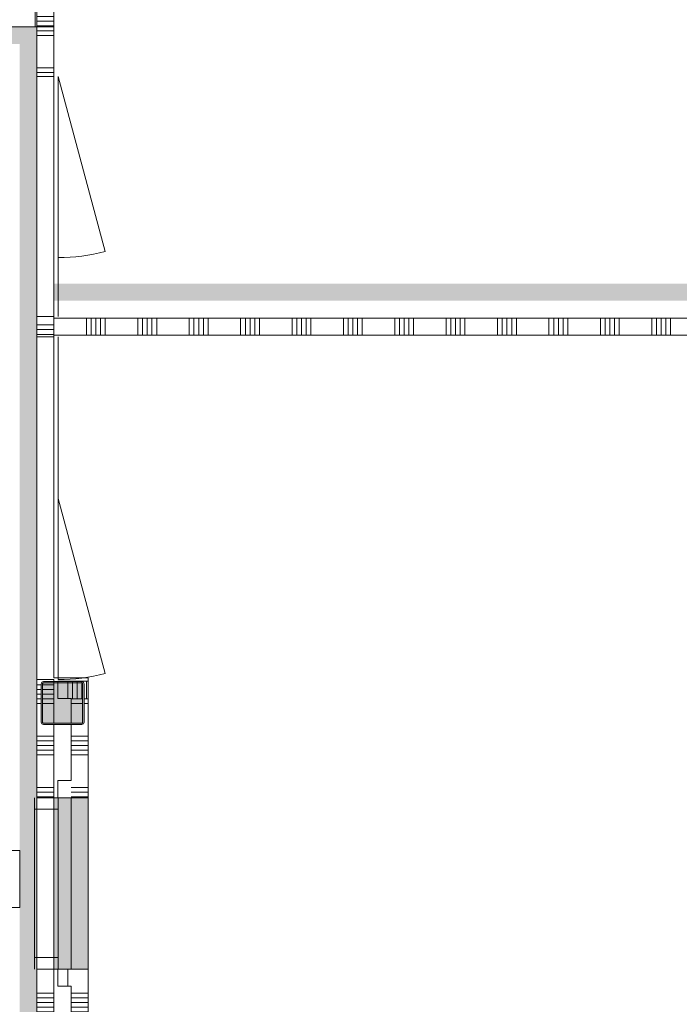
# Model space of a CAD drawing. Header units: millimetres. Extents: x -409 to 257590, y -7854 to 67330.
# Tile 182 of 205: x 89610 to 93461, y 15644 to 21391. Entities that reach past the tile are written whole.
import ezdxf

# ---------------------------------------------------------------- set-up
doc = ezdxf.new("R2010")
doc.units = ezdxf.units.MM
doc.header["$MEASUREMENT"] = 0
for name, color, linetype in [('Info Wandafwerking aanduiding', 7, 'Continuous'), ('Info Wandafwerking aanduiding Doorsnede-arcering', 7, 'Continuous'), ('New_22 NC Binnenwanden', 7, 'Continuous'), ('New_22 NC Binnenwanden Afdek-arcering', 7, 'Continuous'), ('New_22 NC Binnenwanden Deuren', 7, 'Continuous'), ('New_22 NC Binnenwanden Doorsnede-arcering', 7, 'Continuous'), ('New_22 NC Binnenwanden Ramen', 7, 'Continuous'), ('New_Info Wandafwerking aanduiding', 7, 'Continuous'), ('New_Info Wandafwerking aanduiding Doorsnede-arcering', 7, 'Continuous'), ('New_Z Ruimtefuncties Zone omranding', 7, 'Continuous'), ('S-COLS-____-OTLN.RVT S', 7, 'Continuous'), ('S-COLS-____-OTLN.RVT S 2D arcering', 7, 'Continuous')]:
    doc.layers.add(name, color=color, linetype=linetype)

# ---------------------------------------------------------------- blocks, each defined once
blk = doc.blocks.new('*X116')
at = {"layer": 'New_22 NC Binnenwanden Doorsnede-arcering', "color": 254, "linetype": 'Continuous', "lineweight": 0, "true_color": 0xe9ebeb}
for p, q in [((89400, 21450), (89400, 21398.2)), ((89427.5, 21450), (89427.5, 21398.2)), ((89454.9, 21450), (89454.9, 21398.2)), ((89482.3, 21450), (89482.3, 21398.2)), ((89509.8, 21450), (89509.8, 21398.2)), ((89700, 21450), (89700, 21398.2)), ((89400, 21398.2), (89400, 21350)), ((89427.5, 21398.2), (89427.5, 21350)), ((89454.9, 21398.2), (89454.9, 21350)), ((89482.3, 21398.2), (89482.3, 21350)), ((89509.8, 21398.2), (89509.8, 21350)), ((89700, 21398.2), (89700, 21350))]:
    blk.add_line(p, q, dxfattribs=at)
blk = doc.blocks.new('D1 zl1-b 22_3')
at = {"layer": 'New_22 NC Binnenwanden Deuren', "color": 1, "linetype": 'Continuous', "lineweight": 0}
for p, q in [((700, 0), (-321, 273.6)), ((-700, 0), (-357, 0)), ((700, 0), (-357, 0))]:
    blk.add_line(p, q, dxfattribs=at)
at = {"layer": 'New_22 NC Binnenwanden Deuren', "color": 7, "linetype": 'Continuous', "lineweight": 0}
for p, q in [((-700, -125), (-700, -25)), ((-700, -125), (-700, -25)), ((700, -125), (700, -25)), ((700, -125), (700, -25))]:
    blk.add_line(p, q, dxfattribs=at)
at = {"layer": 'New_22 NC Binnenwanden Deuren', "color": 1, "linetype": 'Continuous', "lineweight": 0}
blk.add_arc((700, 0), 1057, 165, 180, dxfattribs=at)
blk = doc.blocks.new('Wall_13_2', base_point=(87660, 21350))
at = {"layer": 'New_22 NC Binnenwanden', "color": 8, "linetype": 'Continuous', "lineweight": 0, "true_color": 0x778488}
for p, q in [((87880.2, 21350), (87880.2, 21450)), ((89280.2, 21350), (89280.2, 21450))]:
    blk.add_line(p, q, dxfattribs=at)
at = {"layer": 'New_22 NC Binnenwanden', "color": 8, "linetype": 'Continuous', "lineweight": 0, "true_color": 0x778488, "flags": 128}
for points in [[(87880.2, 21450), (87760, 21450)], [(89710, 21450), (89280.2, 21450)], [(89710, 21350), (89710, 21450)], [(87760, 21350), (87880.2, 21350)], [(89280.2, 21350), (89710, 21350)]]:
    blk.add_lwpolyline(points, dxfattribs=at)
at = {"layer": 'New_22 NC Binnenwanden', "color": 8, "lineweight": 0, "true_color": 0x778488}
blk.add_blockref('*X116', (0, 0), dxfattribs=at)
at = {"layer": 'New_22 NC Binnenwanden Deuren', "color": 1, "linetype": 'Continuous', "lineweight": 0, "xscale": -0.9999999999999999, "zscale": 1000, "rotation": 359.9999131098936}
blk.add_blockref('D1 zl1-b 22_3', (88580.2, 21475), dxfattribs=at)
blk = doc.blocks.new('*X611')
at = {"layer": 'New_22 NC Binnenwanden Doorsnede-arcering', "color": 254, "linetype": 'Continuous', "lineweight": 0, "true_color": 0xe9ebeb}
for p, q in [((89710, 26100), (89751, 26100)), ((89710, 25909.7), (89735, 25909.7)), ((89710, 25882.3), (89735, 25882.3)), ((89710, 25854.9), (89739.6, 25854.9)), ((89710, 25827.4), (89810, 25827.4)), ((89710, 25800), (89810, 25800)), ((89710, 25609.7), (89810, 25609.7)), ((89710, 25582.3), (89810, 25582.3)), ((89710, 25554.9), (89810, 25554.9)), ((89710, 25527.4), (89810, 25527.4)), ((89710, 25500), (89810, 25500)), ((89710, 25309.7), (89810, 25309.7)), ((89710, 25282.3), (89810, 25282.3)), ((89710, 25254.9), (89810, 25254.9)), ((89710, 25227.4), (89810, 25227.4)), ((89710, 25200), (89810, 25200)), ((89710, 25009.7), (89810, 25009.7)), ((89710, 24982.3), (89810, 24982.3)), ((89710, 24954.9), (89810, 24954.9)), ((89710, 24927.4), (89810, 24927.4)), ((89710, 24900), (89810, 24900)), ((89710, 24709.7), (89810, 24709.7)), ((89710, 24682.3), (89810, 24682.3)), ((89710, 24654.9), (89810, 24654.9)), ((89710, 24627.4), (89810, 24627.4)), ((89710, 24600), (89810, 24600)), ((89710, 24409.7), (89810, 24409.7)), ((89710, 24382.3), (89810, 24382.3)), ((89710, 24354.9), (89810, 24354.9)), ((89710, 24327.4), (89810, 24327.4)), ((89710, 24300), (89810, 24300)), ((89710, 24109.7), (89810, 24109.7)), ((89710, 24082.3), (89810, 24082.3)), ((89710, 24054.9), (89810, 24054.9)), ((89710, 24027.4), (89810, 24027.4)), ((89710, 24000), (89810, 24000)), ((89710, 23809.7), (89810, 23809.7)), ((89710, 23782.3), (89810, 23782.3)), ((89710, 23754.9), (89810, 23754.9)), ((89710, 23727.4), (89810, 23727.4)), ((89710, 23700), (89810, 23700)), ((89710, 23509.7), (89810, 23509.7)), ((89710, 23482.3), (89810, 23482.3)), ((89710, 23454.9), (89810, 23454.9)), ((89710, 23427.4), (89810, 23427.4)), ((89710, 23400), (89810, 23400)), ((89710, 23209.7), (89810, 23209.7)), ((89710, 23182.3), (89810, 23182.3)), ((89710, 23154.9), (89810, 23154.9)), ((89710, 23127.4), (89810, 23127.4)), ((89710, 23100), (89810, 23100)), ((89710, 22909.7), (89810, 22909.7)), ((89710, 22882.3), (89810, 22882.3)), ((89710, 22854.9), (89810, 22854.9)), ((89710, 22827.4), (89810, 22827.4)), ((89710, 22800), (89810, 22800)), ((89710, 22609.7), (89810, 22609.7)), ((89710, 22582.3), (89810, 22582.3)), ((89710, 22554.9), (89810, 22554.9)), ((89710, 22527.4), (89810, 22527.4)), ((89710, 22500), (89810, 22500)), ((89710, 22309.7), (89810, 22309.7)), ((89710, 22282.3), (89810, 22282.3)), ((89710, 22254.9), (89810, 22254.9)), ((89710, 22227.4), (89810, 22227.4)), ((89710, 22200), (89810, 22200)), ((89710, 22009.7), (89810, 22009.7)), ((89710, 21982.3), (89810, 21982.3)), ((89710, 21954.9), (89810, 21954.9)), ((89710, 21927.4), (89810, 21927.4)), ((89710, 21900), (89810, 21900)), ((89710, 21709.7), (89735, 21709.7)), ((89710, 21682.3), (89735, 21682.3)), ((89710, 21654.9), (89735, 21654.9)), ((89710, 21627.4), (89745.1, 21627.4)), ((89710, 21600), (89810, 21600)), ((89710, 21409.7), (89810, 21409.7)), ((89710, 21382.3), (89810, 21382.3)), ((89710, 21354.9), (89810, 21354.9))]:
    blk.add_line(p, q, dxfattribs=at)
blk = doc.blocks.new('*X612')
at = {"layer": 'New_22 NC Binnenwanden Doorsnede-arcering', "color": 254, "linetype": 'Continuous', "lineweight": 0, "true_color": 0xe9ebeb}
for p, q in [((89743, 25909.7), (89810, 25909.7)), ((89743, 25882.3), (89810, 25882.3))]:
    blk.add_line(p, q, dxfattribs=at)
blk = doc.blocks.new('*X613')
at = {"layer": 'New_22 NC Binnenwanden Doorsnede-arcering', "color": 254, "linetype": 'Continuous', "lineweight": 0, "true_color": 0xe9ebeb}
for p, q in [((89743, 21709.7), (89810, 21709.7)), ((89743, 21682.3), (89810, 21682.3)), ((89743, 21654.9), (89810, 21654.9))]:
    blk.add_line(p, q, dxfattribs=at)
blk = doc.blocks.new('Wall_132_2', base_point=(89710, 26125))
at = {"layer": 'New_22 NC Binnenwanden', "color": 8, "linetype": 'Continuous', "lineweight": 0, "true_color": 0x778488, "flags": 128}
for points in [[(89710, 26125), (89710, 21350)], [(89810, 26125), (89710, 26125)], [(89810, 26100), (89810, 26125)], [(89810, 25858), (89810, 26092)], [(89810, 21875), (89810, 25850)], [(89810, 21633), (89810, 21867)], [(89810, 21350), (89810, 21625)], [(89810, 21350), (89710, 21350)]]:
    blk.add_lwpolyline(points, dxfattribs=at)
at = {"layer": 'New_22 NC Binnenwanden', "color": 8, "lineweight": 0, "true_color": 0x778488}
for name in ['*X611', '*X612', '*X613']:
    blk.add_blockref(name, (0, 0), dxfattribs=at)
blk = doc.blocks.new('*X886')
at = {"layer": 'New_22 NC Binnenwanden Doorsnede-arcering', "color": 254, "linetype": 'Continuous', "lineweight": 0, "true_color": 0xe9ebeb}
for p, q in [((89710, 21327.4), (89810, 21327.4)), ((89710, 21300), (89810, 21300)), ((89710, 21109.7), (89810, 21109.7)), ((89710, 21082.3), (89810, 21082.3))]:
    blk.add_line(p, q, dxfattribs=at)
blk = doc.blocks.new('*X887')
at = {"layer": 'New_22 NC Binnenwanden Doorsnede-arcering', "color": 254, "linetype": 'Continuous', "lineweight": 0, "true_color": 0xe9ebeb}
for p, q in [((89710, 17509.7), (89735.3, 17509.7)), ((89710, 17482.3), (89735, 17482.3)), ((89710, 17454.9), (89735, 17454.9)), ((89710, 17427.4), (89735, 17427.4)), ((89710, 17400), (89735, 17400)), ((89710, 17209.7), (89810, 17209.7)), ((89710, 17182.3), (89810, 17182.3)), ((89710, 17154.9), (89810, 17154.9)), ((89710, 17127.4), (89810, 17127.4)), ((89710, 17100), (89810, 17100)), ((89710, 16909.7), (89810, 16909.7)), ((89710, 16882.3), (89810, 16882.3)), ((89710, 16854.9), (89810, 16854.9))]:
    blk.add_line(p, q, dxfattribs=at)
blk = doc.blocks.new('*X888')
at = {"layer": 'New_22 NC Binnenwanden Doorsnede-arcering', "color": 254, "linetype": 'Continuous', "lineweight": 0, "true_color": 0xe9ebeb}
for p, q in [((89710, 19609.7), (89810, 19609.7)), ((89710, 19582.3), (89810, 19582.3)), ((89710, 19554.9), (89810, 19554.9))]:
    blk.add_line(p, q, dxfattribs=at)
blk = doc.blocks.new('*X889')
at = {"layer": 'New_22 NC Binnenwanden Doorsnede-arcering', "color": 254, "linetype": 'Continuous', "lineweight": 0, "true_color": 0xe9ebeb}
for p, q in [((89710, 15709.7), (89810, 15709.7)), ((89710, 15682.3), (89810, 15682.3)), ((89710, 15654.9), (89810, 15654.9)), ((89710, 15627.4), (89810, 15627.4)), ((89710, 15600), (89810, 15600)), ((89710, 15409.7), (89810, 15409.7)), ((89710, 15382.3), (89810, 15382.3)), ((89710, 15354.9), (89810, 15354.9)), ((89710, 15327.4), (89810, 15327.4)), ((89710, 15300), (89810, 15300)), ((89710, 15109.7), (89810, 15109.7)), ((89710, 15082.3), (89810, 15082.3)), ((89710, 15054.9), (89810, 15054.9)), ((89710, 15027.4), (89810, 15027.4)), ((89710, 15000), (89810, 15000)), ((89710, 14809.7), (89810, 14809.7)), ((89710, 14782.3), (89810, 14782.3)), ((89710, 14754.9), (89810, 14754.9)), ((89710, 14727.4), (89810, 14727.4)), ((89710, 14700), (89810, 14700))]:
    blk.add_line(p, q, dxfattribs=at)
blk = doc.blocks.new('*X890')
at = {"layer": 'New_22 NC Binnenwanden Doorsnede-arcering', "color": 254, "linetype": 'Continuous', "lineweight": 0, "true_color": 0xe9ebeb}
for p, q in [((89743, 17482.3), (89810, 17482.3)), ((89743.3, 17509.7), (89810, 17509.7)), ((89743, 17454.9), (89810, 17454.9)), ((89743, 17427.4), (89810, 17427.4)), ((89743, 17400), (89810, 17400))]:
    blk.add_line(p, q, dxfattribs=at)
blk = doc.blocks.new('R1 22_3')
at = {"layer": 'New_22 NC Binnenwanden Ramen', "color": 1, "linetype": 'Continuous', "lineweight": 0}
for p, q in [((-500, 0), (-433, 0)), ((-433, 0), (-433, -139)), ((-433, 0), (433, 0)), ((433, -139), (433, 0)), ((433, 0), (500, 0)), ((-433, -139), (-500, -139)), ((433, -139), (-433, -139)), ((500, -139), (433, -139))]:
    blk.add_line(p, q, dxfattribs=at)
at = {"layer": 'New_22 NC Binnenwanden Ramen', "color": 9, "linetype": 'Continuous', "lineweight": 0}
for p, q in [((-500, -14), (500, -14)), ((-500, -114), (500, -114))]:
    blk.add_line(p, q, dxfattribs=at)
at = {"layer": 'New_22 NC Binnenwanden Ramen', "color": 7, "linetype": 'Continuous', "lineweight": 0}
for p, q in [((-500, -14), (-500, -114)), ((-500, -14), (-500, -114)), ((500, -14), (500, -114)), ((500, -14), (500, -114))]:
    blk.add_line(p, q, dxfattribs=at)
blk = doc.blocks.new('D1 zl1-a 22')
at = {"layer": 'New_22 NC Binnenwanden Deuren', "color": 1, "linetype": 'Continuous', "lineweight": 0}
for p, q in [((57, 0), (-964, 273.6)), ((57, 0), (-1000, 0)), ((1000, 0), (57, 0))]:
    blk.add_line(p, q, dxfattribs=at)
at = {"layer": 'New_22 NC Binnenwanden Deuren', "color": 7, "linetype": 'Continuous', "lineweight": 0}
for p, q in [((-1000, -125), (-1000, -25)), ((-1000, -125), (-1000, -25)), ((1000, -125), (1000, -25)), ((1000, -125), (1000, -25))]:
    blk.add_line(p, q, dxfattribs=at)
at = {"layer": 'New_22 NC Binnenwanden Deuren', "color": 1, "linetype": 'Continuous', "lineweight": 0}
blk.add_arc((57, 0), 1057, 165, 180, dxfattribs=at)
blk = doc.blocks.new('Wall_220_2', base_point=(89810, 21350))
at = {"layer": 'New_22 NC Binnenwanden', "color": 8, "linetype": 'Continuous', "lineweight": 0, "true_color": 0x778488}
for p, q in [((89710, 21060), (89810, 21060)), ((89710, 19660), (89810, 19660)), ((89710, 19540), (89810, 19540)), ((89710, 17540), (89810, 17540)), ((89710, 16850), (89810, 16850)), ((89710, 15850), (89810, 15850))]:
    blk.add_line(p, q, dxfattribs=at)
at = {"layer": 'New_22 NC Binnenwanden', "color": 8, "linetype": 'Continuous', "lineweight": 0, "true_color": 0x778488, "flags": 128}
for points in [[(89710, 21350), (89710, 21060)], [(89810, 21350), (89710, 21350)], [(89810, 21060), (89810, 21350)], [(89710, 19660), (89710, 19540)], [(89810, 19540), (89810, 19660)], [(89710, 17540), (89710, 16850)], [(89810, 17525), (89810, 17540)], [(89810, 17283), (89810, 17517)], [(89810, 16850), (89810, 17275)], [(89710, 15850), (89710, 14600)], [(89810, 14600), (89810, 15850)]]:
    blk.add_lwpolyline(points, dxfattribs=at)
at = {"layer": 'New_22 NC Binnenwanden', "color": 8, "lineweight": 0, "true_color": 0x778488}
for name in ['*X886', '*X888', '*X887', '*X890', '*X889']:
    blk.add_blockref(name, (0, 0), dxfattribs=at)
at = {"layer": 'New_22 NC Binnenwanden Deuren', "color": 1, "linetype": 'Continuous', "lineweight": 0, "xscale": -1, "zscale": 1000, "rotation": 270}
for name, p in [('D1 zl1-b 22_3', (89835, 20360)), ('D1 zl1-a 22', (89835, 18540))]:
    blk.add_blockref(name, p, dxfattribs=at)
at = {"layer": 'New_22 NC Binnenwanden Ramen', "color": 1, "linetype": 'Continuous', "lineweight": 0, "zscale": 1000, "rotation": 90}
blk.add_blockref('R1 22_3', (89696, 16350), dxfattribs=at)
blk = doc.blocks.new('Slab_11_2', base_point=(89810, 15850))
at = {"layer": 'New_22 NC Binnenwanden Afdek-arcering', "linetype": 'Continuous', "lineweight": 0, "true_color": 0xffffff}
blk.add_hatch(color=7, dxfattribs=at).paths.add_polyline_path([(89810, 15850), (90010, 15850), (90010, 16850), (89810, 16850)])
at = {"layer": 'New_22 NC Binnenwanden', "color": 1, "linetype": 'Continuous', "lineweight": 0, "flags": 128}
blk.add_lwpolyline([(89810, 15850), (90010, 15850), (90010, 16850), (89810, 16850)], close=True, dxfattribs=at)
blk = doc.blocks.new('*X1271')
at = {"layer": 'New_22 NC Binnenwanden Doorsnede-arcering', "color": 254, "linetype": 'Continuous', "lineweight": 0, "true_color": 0xe9ebeb}
for p, q in [((89917.7, 17475.3), (89917.7, 17517)), ((89917.7, 17437.7), (89917.7, 17475.3)), ((89945.1, 17475.3), (89945.1, 17517)), ((89945.1, 17465.1), (89945.1, 17475.3)), ((89972.6, 17492.6), (89972.6, 17515.5))]:
    blk.add_line(p, q, dxfattribs=at)
blk = doc.blocks.new('*X1272')
at = {"layer": 'New_22 NC Binnenwanden Doorsnede-arcering', "color": 254, "linetype": 'Continuous', "lineweight": 0, "true_color": 0xe9ebeb}
for p, q in [((89917.7, 17525), (89917.7, 17530)), ((89945.1, 17525), (89945.1, 17530)), ((89972.6, 17523.5), (89972.6, 17530)), ((90000, 17520), (90000, 17530))]:
    blk.add_line(p, q, dxfattribs=at)
blk = doc.blocks.new('*X1273')
at = {"layer": 'New_22 NC Binnenwanden Doorsnede-arcering', "color": 254, "linetype": 'Continuous', "lineweight": 0, "true_color": 0xe9ebeb}
blk.add_line((89890.3, 17525), (89890.3, 17530), dxfattribs=at)
blk = doc.blocks.new('*X1274')
at = {"layer": 'New_22 NC Binnenwanden Doorsnede-arcering', "color": 254, "linetype": 'Continuous', "lineweight": 0, "true_color": 0xe9ebeb}
for p, q in [((89890.3, 17475.3), (89890.3, 17517)), ((89890.3, 17430), (89890.3, 17475.3))]:
    blk.add_line(p, q, dxfattribs=at)
blk = doc.blocks.new('*X1275')
at = {"layer": 'New_22 NC Binnenwanden Doorsnede-arcering', "color": 254, "linetype": 'Continuous', "lineweight": 0, "true_color": 0xe9ebeb}
for p, q in [((89972.6, 17475.3), (89972.6, 17492.6)), ((89972.6, 17430), (89972.6, 17475.3)), ((89917.7, 17430), (89917.7, 17437.7)), ((89945.1, 17430), (89945.1, 17465.1))]:
    blk.add_line(p, q, dxfattribs=at)
blk = doc.blocks.new('*X1276')
at = {"layer": 'New_22 NC Binnenwanden Doorsnede-arcering', "color": 254, "linetype": 'Continuous', "lineweight": 0, "true_color": 0xe9ebeb}
for p, q in [((90000, 17475.3), (90000, 17520)), ((90000, 17430), (90000, 17475.3))]:
    blk.add_line(p, q, dxfattribs=at)
blk = doc.blocks.new('Wall_298_2', base_point=(90010, 17530))
at = {"layer": 'New_22 NC Binnenwanden', "color": 8, "linetype": 'Continuous', "lineweight": 0, "true_color": 0x778488, "flags": 128}
for points in [[(90010, 17530), (89832.4, 17530)], [(89832.4, 17530), (89832.4, 17525)], [(90010, 17530), (90010, 17430)], [(89832.4, 17517), (89832.4, 17430)], [(89832.4, 17430), (89910, 17430)]]:
    blk.add_lwpolyline(points, dxfattribs=at)
at = {"layer": 'New_22 NC Binnenwanden', "color": 8, "lineweight": 0, "true_color": 0x778488}
for name in ['*X1273', '*X1272', '*X1274', '*X1271', '*X1275', '*X1276']:
    blk.add_blockref(name, (0, 0), dxfattribs=at)
blk = doc.blocks.new('*X1290')
at = {"layer": 'New_22 NC Binnenwanden Doorsnede-arcering', "color": 254, "linetype": 'Continuous', "lineweight": 0, "true_color": 0xe9ebeb}
for p, q in [((89910, 17427.4), (89977, 17427.4)), ((89910, 17400), (89977, 17400))]:
    blk.add_line(p, q, dxfattribs=at)
blk = doc.blocks.new('*X1291')
at = {"layer": 'New_22 NC Binnenwanden Doorsnede-arcering', "color": 254, "linetype": 'Continuous', "lineweight": 0, "true_color": 0xe9ebeb}
for p, q in [((89910, 15709.7), (90010, 15709.7)), ((89910, 15682.3), (90010, 15682.3)), ((89910, 15654.9), (90010, 15654.9)), ((89910, 15627.4), (90010, 15627.4)), ((89910, 15600), (90010, 15600)), ((89910, 15409.7), (90010, 15409.7)), ((89910, 15382.3), (90010, 15382.3)), ((89910, 15354.9), (90010, 15354.9)), ((89910, 15327.4), (90010, 15327.4)), ((89910, 15300), (90010, 15300)), ((89910, 15109.7), (90010, 15109.7)), ((89910, 15082.3), (90010, 15082.3)), ((89910, 15054.9), (90010, 15054.9)), ((89910, 15027.4), (90010, 15027.4)), ((89910, 15000), (90010, 15000)), ((89910, 14809.7), (90010, 14809.7)), ((89910, 14782.3), (90010, 14782.3)), ((89910, 14754.9), (90010, 14754.9)), ((89910, 14727.4), (90010, 14727.4)), ((89910, 14700), (90010, 14700))]:
    blk.add_line(p, q, dxfattribs=at)
blk = doc.blocks.new('*X1292')
at = {"layer": 'New_22 NC Binnenwanden Doorsnede-arcering', "color": 254, "linetype": 'Continuous', "lineweight": 0, "true_color": 0xe9ebeb}
for p, q in [((89985, 17427.4), (90010, 17427.4)), ((89985, 17400), (90010, 17400)), ((89910, 17209.7), (90010, 17209.7)), ((89910, 17182.3), (90010, 17182.3)), ((89910, 17154.9), (90010, 17154.9)), ((89910, 17127.4), (90010, 17127.4)), ((89910, 17100), (90010, 17100)), ((89910, 16909.7), (90010, 16909.7)), ((89910, 16882.3), (90010, 16882.3)), ((89910, 16854.9), (90010, 16854.9))]:
    blk.add_line(p, q, dxfattribs=at)
blk = doc.blocks.new('R rechthoekige opening 22')
at = {"layer": 'New_22 NC Binnenwanden Ramen', "color": 9, "linetype": 'Continuous', "lineweight": 0}
for p, q in [((-500, -25), (500, -25)), ((-500, -125), (500, -125))]:
    blk.add_line(p, q, dxfattribs=at)
at = {"layer": 'New_22 NC Binnenwanden Ramen', "color": 7, "linetype": 'Continuous', "lineweight": 0}
for p, q in [((-500, -125), (-500, -25)), ((500, -125), (500, -25))]:
    blk.add_line(p, q, dxfattribs=at)
blk = doc.blocks.new('Wall_300_2', base_point=(90010, 8550))
at = {"layer": 'New_22 NC Binnenwanden', "color": 8, "linetype": 'Continuous', "lineweight": 0, "true_color": 0x778488}
for p, q in [((90010, 16850), (89910, 16850)), ((90010, 15850), (89910, 15850))]:
    blk.add_line(p, q, dxfattribs=at)
at = {"layer": 'New_22 NC Binnenwanden', "color": 8, "linetype": 'Continuous', "lineweight": 0, "true_color": 0x778488, "flags": 128}
for points in [[(89910, 17430), (89910, 17283)], [(90010, 16850), (90010, 17430)], [(89910, 17275), (89910, 16950)], [(90010, 14600), (90010, 15850)], [(89910, 15750), (89910, 13175)]]:
    blk.add_lwpolyline(points, dxfattribs=at)
at = {"layer": 'New_22 NC Binnenwanden', "color": 8, "lineweight": 0, "true_color": 0x778488}
for name in ['*X1290', '*X1292', '*X1291']:
    blk.add_blockref(name, (0, 0), dxfattribs=at)
at = {"layer": 'New_22 NC Binnenwanden Ramen', "color": 1, "linetype": 'Continuous', "lineweight": 0, "zscale": 1000, "rotation": 90}
blk.add_blockref('R rechthoekige opening 22', (89885, 16350), dxfattribs=at)
blk = doc.blocks.new('Wall_303_2', base_point=(90010, 16850))
at = {"layer": 'New_22 NC Binnenwanden', "color": 8, "linetype": 'Continuous', "lineweight": 0, "true_color": 0x778488, "flags": 128}
for points in [[(89910, 16950), (89832.4, 16950)], [(89832.4, 16850), (89832.4, 16950)], [(89832.4, 16850), (89910, 16850)]]:
    blk.add_lwpolyline(points, dxfattribs=at)
blk = doc.blocks.new('*X1312')
at = {"layer": 'New_22 NC Binnenwanden Doorsnede-arcering', "color": 254, "linetype": 'Continuous', "lineweight": 0, "true_color": 0xe9ebeb}
blk.add_line((89890.3, 15750), (89890.3, 15850), dxfattribs=at)
blk = doc.blocks.new('Wall_304_2', base_point=(90010, 15850))
at = {"layer": 'New_22 NC Binnenwanden', "color": 8, "linetype": 'Continuous', "lineweight": 0, "true_color": 0x778488, "flags": 128}
for points in [[(89910, 15850), (89832.4, 15850)], [(89832.4, 15850), (89832.4, 15750)], [(89832.4, 15750), (89910, 15750)]]:
    blk.add_lwpolyline(points, dxfattribs=at)
at = {"layer": 'New_22 NC Binnenwanden', "color": 8, "lineweight": 0, "true_color": 0x778488}
blk.add_blockref('*X1312', (0, 0), dxfattribs=at)
blk = doc.blocks.new('Wall_361_2', base_point=(89710, 4474.7))
at = {"layer": 'Info Wandafwerking aanduiding Doorsnede-arcering', "linetype": 'Continuous', "lineweight": 0}
for points in [[(89610, 21250), (89710, 21250), (89710, 21350)], [(89610, 21350), (89610, 21250), (89710, 21350)], [(89710, 4574.7), (89710, 21250), (89610, 21250), (89610, 4574.7)]]:
    blk.add_hatch(color=1, dxfattribs=at).paths.add_polyline_path(points)
at = {"layer": 'Info Wandafwerking aanduiding', "color": 9, "linetype": 'Continuous', "lineweight": 0, "flags": 128}
blk.add_lwpolyline([(89710, 21350), (89610, 21350)], dxfattribs=at)
blk = doc.blocks.new('Wall_362_2', base_point=(89710, 21350))
at = {"layer": 'Info Wandafwerking aanduiding Doorsnede-arcering', "linetype": 'Continuous', "lineweight": 0}
for points in [[(87760, 21350), (87860, 21250), (87860, 21350)], [(87760, 21250), (87860, 21250), (87760, 21350)], [(89610, 21350), (87860, 21350), (87860, 21250), (89610, 21250)]]:
    blk.add_hatch(color=1, dxfattribs=at).paths.add_polyline_path(points)
at = {"layer": 'Info Wandafwerking aanduiding', "color": 9, "linetype": 'Continuous', "lineweight": 0, "flags": 128}
blk.add_lwpolyline([(87760, 21350), (87760, 21250)], dxfattribs=at)
blk = doc.blocks.new('Slab_31_2', base_point=(89810, 15850))
at = {"layer": 'New_22 NC Binnenwanden Afdek-arcering', "linetype": 'Continuous', "lineweight": 0, "true_color": 0xffffff}
blk.add_hatch(color=7, dxfattribs=at).paths.add_polyline_path([(89810, 15850), (90010, 15850), (90010, 16850), (89810, 16850)])
at = {"layer": 'New_22 NC Binnenwanden', "color": 1, "linetype": 'Continuous', "lineweight": 0, "flags": 128}
blk.add_lwpolyline([(89810, 15850), (90010, 15850), (90010, 16850), (89810, 16850)], close=True, dxfattribs=at)
blk = doc.blocks.new('Column 380[63]_2', base_point=(0.5, 3))
at = {"layer": 'S-COLS-____-OTLN.RVT S 2D arcering', "linetype": 'Continuous', "lineweight": 0, "true_color": 0x778488}
h = blk.add_hatch(color=8, dxfattribs=at)
h.paths.add_polyline_path([(89735.5, 17291), (89736.5, 17286), (89739.3, 17281.8), (89743.5, 17278.9), (89748.5, 17278), (89972.5, 17278), (89977.5, 17278.9), (89981.7, 17281.8), (89984.5, 17286), (89985.5, 17291), (89985.5, 17515), (89984.5, 17519.9), (89981.7, 17524.1), (89977.5, 17527), (89972.5, 17528), (89748.5, 17528), (89743.5, 17527), (89739.3, 17524.1), (89736.5, 17519.9), (89735.5, 17515)])
h.paths.add_polyline_path([(89972.5, 17286), (89748.5, 17286), (89746.6, 17286.3), (89745, 17287.4), (89743.9, 17289), (89743.5, 17291), (89743.5, 17515), (89743.9, 17516.9), (89745, 17518.5), (89746.6, 17519.6), (89748.5, 17520), (89972.5, 17520), (89974.4, 17519.6), (89976.1, 17518.5), (89977.1, 17516.9), (89977.5, 17515), (89977.5, 17291), (89977.1, 17289), (89976.1, 17287.4), (89974.4, 17286.3)], flags=0)
blk.add_hatch(color=8, dxfattribs=at).paths.add_polyline_path([(89972.5, 17520), (89748.5, 17520), (89746.6, 17519.6), (89745, 17518.5), (89743.9, 17516.9), (89743.5, 17515), (89743.5, 17291), (89743.9, 17289), (89745, 17287.4), (89746.6, 17286.3), (89748.5, 17286), (89972.5, 17286), (89974.4, 17286.3), (89976.1, 17287.4), (89977.1, 17289), (89977.5, 17291), (89977.5, 17515), (89977.1, 17516.9), (89976.1, 17518.5), (89974.4, 17519.6)])
at = {"layer": 'S-COLS-____-OTLN.RVT S', "color": 1, "linetype": 'Continuous', "lineweight": 0}
for p, q in [((89736.5, 17519.9), (89735.5, 17515)), ((89735.5, 17515), (89735.5, 17291)), ((89739.3, 17524.1), (89736.5, 17519.9)), ((89743.5, 17527), (89739.3, 17524.1)), ((89748.5, 17528), (89743.5, 17527)), ((89743.5, 17515), (89743.9, 17516.9)), ((89743.5, 17291), (89743.5, 17515)), ((89743.9, 17516.9), (89745, 17518.5)), ((89745, 17518.5), (89746.6, 17519.6)), ((89746.6, 17519.6), (89748.5, 17520)), ((89972.5, 17528), (89748.5, 17528)), ((89748.5, 17520), (89972.5, 17520)), ((89977.5, 17527), (89972.5, 17528)), ((89972.5, 17520), (89974.4, 17519.6)), ((89974.4, 17519.6), (89976.1, 17518.5)), ((89976.1, 17518.5), (89977.1, 17516.9)), ((89977.1, 17516.9), (89977.5, 17515)), ((89981.7, 17524.1), (89977.5, 17527)), ((89977.5, 17515), (89977.5, 17291)), ((89984.5, 17519.9), (89981.7, 17524.1)), ((89985.5, 17515), (89984.5, 17519.9)), ((89985.5, 17291), (89985.5, 17515)), ((89735.5, 17291), (89736.5, 17286)), ((89736.5, 17286), (89739.3, 17281.8)), ((89739.3, 17281.8), (89743.5, 17278.9)), ((89743.9, 17289), (89743.5, 17291)), ((89743.5, 17278.9), (89748.5, 17278)), ((89745, 17287.4), (89743.9, 17289)), ((89746.6, 17286.3), (89745, 17287.4)), ((89748.5, 17286), (89746.6, 17286.3)), ((89972.5, 17286), (89748.5, 17286)), ((89748.5, 17278), (89972.5, 17278)), ((89974.4, 17286.3), (89972.5, 17286)), ((89972.5, 17278), (89977.5, 17278.9)), ((89976.1, 17287.4), (89974.4, 17286.3)), ((89977.1, 17289), (89976.1, 17287.4)), ((89977.5, 17291), (89977.1, 17289)), ((89977.5, 17278.9), (89981.7, 17281.8)), ((89981.7, 17281.8), (89984.5, 17286)), ((89984.5, 17286), (89985.5, 17291))]:
    blk.add_line(p, q, dxfattribs=at)
blk = doc.blocks.new('*X2066')
at = {"layer": 'New_22 NC Binnenwanden Doorsnede-arcering', "color": 254, "linetype": 'Continuous', "lineweight": 0, "true_color": 0xe9ebeb}
for p, q in [((90000, 19650), (90000, 19615.1)), ((90000, 19615.1), (90000, 19550)), ((90027.4, 19650), (90027.4, 19615.1)), ((90027.4, 19615.1), (90027.4, 19550)), ((90054.9, 19650), (90054.9, 19615.1)), ((90054.9, 19615.1), (90054.9, 19550)), ((90082.3, 19650), (90082.3, 19615.1)), ((90082.3, 19615.1), (90082.3, 19550)), ((90109.7, 19650), (90109.7, 19615.1)), ((90109.7, 19615.1), (90109.7, 19550)), ((90300, 19650), (90300, 19615.1)), ((90300, 19615.1), (90300, 19550)), ((90327.4, 19650), (90327.4, 19615.1)), ((90327.4, 19615.1), (90327.4, 19550)), ((90354.9, 19650), (90354.9, 19615.1)), ((90354.9, 19615.1), (90354.9, 19550)), ((90382.3, 19650), (90382.3, 19615.1)), ((90382.3, 19615.1), (90382.3, 19550)), ((90409.7, 19650), (90409.7, 19615.1)), ((90409.7, 19615.1), (90409.7, 19550)), ((90600, 19650), (90600, 19615.1)), ((90600, 19615.1), (90600, 19550)), ((90627.4, 19650), (90627.4, 19615.1)), ((90627.4, 19615.1), (90627.4, 19550)), ((90654.9, 19650), (90654.9, 19615.1)), ((90654.9, 19615.1), (90654.9, 19550)), ((90682.3, 19650), (90682.3, 19615.1)), ((90682.3, 19615.1), (90682.3, 19550)), ((90709.7, 19650), (90709.7, 19615.1)), ((90709.7, 19615.1), (90709.7, 19550)), ((90900, 19650), (90900, 19615.1)), ((90900, 19615.1), (90900, 19550)), ((90927.4, 19650), (90927.4, 19615.1)), ((90927.4, 19615.1), (90927.4, 19550)), ((90954.9, 19650), (90954.9, 19615.1)), ((90954.9, 19615.1), (90954.9, 19550)), ((90982.3, 19650), (90982.3, 19615.1)), ((90982.3, 19615.1), (90982.3, 19550)), ((91009.7, 19650), (91009.7, 19615.1)), ((91009.7, 19615.1), (91009.7, 19550)), ((91200, 19650), (91200, 19615.1)), ((91200, 19615.1), (91200, 19550)), ((91227.4, 19650), (91227.4, 19615.1)), ((91227.4, 19615.1), (91227.4, 19550)), ((91254.9, 19650), (91254.9, 19615.1)), ((91254.9, 19615.1), (91254.9, 19550)), ((91282.3, 19650), (91282.3, 19615.1)), ((91282.3, 19615.1), (91282.3, 19550)), ((91309.7, 19650), (91309.7, 19615.1)), ((91309.7, 19615.1), (91309.7, 19550)), ((91500, 19650), (91500, 19615.1)), ((91500, 19615.1), (91500, 19550)), ((91527.4, 19650), (91527.4, 19615.1)), ((91527.4, 19615.1), (91527.4, 19550)), ((91554.9, 19650), (91554.9, 19615.1)), ((91554.9, 19615.1), (91554.9, 19550)), ((91582.3, 19650), (91582.3, 19615.1)), ((91582.3, 19615.1), (91582.3, 19550)), ((91609.7, 19650), (91609.7, 19615.1)), ((91609.7, 19615.1), (91609.7, 19550)), ((91800, 19650), (91800, 19615.1)), ((91800, 19615.1), (91800, 19550)), ((91827.4, 19650), (91827.4, 19615.1)), ((91827.4, 19615.1), (91827.4, 19550)), ((91854.9, 19650), (91854.9, 19615.1)), ((91854.9, 19615.1), (91854.9, 19550)), ((91882.3, 19650), (91882.3, 19615.1)), ((91882.3, 19615.1), (91882.3, 19550)), ((91909.7, 19650), (91909.7, 19615.1)), ((91909.7, 19615.1), (91909.7, 19550)), ((92100, 19650), (92100, 19615.1)), ((92100, 19615.1), (92100, 19550)), ((92127.4, 19650), (92127.4, 19615.1)), ((92127.4, 19615.1), (92127.4, 19550)), ((92154.9, 19650), (92154.9, 19615.1)), ((92154.9, 19615.1), (92154.9, 19550)), ((92182.3, 19650), (92182.3, 19615.1)), ((92182.3, 19615.1), (92182.3, 19550)), ((92209.7, 19650), (92209.7, 19615.1)), ((92209.7, 19615.1), (92209.7, 19550)), ((92400, 19650), (92400, 19615.1)), ((92400, 19615.1), (92400, 19550)), ((92427.4, 19650), (92427.4, 19615.1)), ((92427.4, 19615.1), (92427.4, 19550)), ((92454.9, 19650), (92454.9, 19615.1)), ((92454.9, 19615.1), (92454.9, 19550)), ((92482.3, 19650), (92482.3, 19615.1)), ((92482.3, 19615.1), (92482.3, 19550)), ((92509.7, 19650), (92509.7, 19615.1)), ((92509.7, 19615.1), (92509.7, 19550)), ((92700, 19650), (92700, 19615.1)), ((92700, 19615.1), (92700, 19550)), ((92727.4, 19650), (92727.4, 19615.1)), ((92727.4, 19615.1), (92727.4, 19550)), ((92754.9, 19650), (92754.9, 19615.1)), ((92754.9, 19615.1), (92754.9, 19550)), ((92782.3, 19650), (92782.3, 19615.1)), ((92782.3, 19615.1), (92782.3, 19550)), ((92809.7, 19650), (92809.7, 19615.1)), ((92809.7, 19615.1), (92809.7, 19550)), ((93000, 19650), (93000, 19615.1)), ((93000, 19615.1), (93000, 19550)), ((93027.4, 19650), (93027.4, 19615.1)), ((93027.4, 19615.1), (93027.4, 19550)), ((93054.9, 19650), (93054.9, 19615.1)), ((93054.9, 19615.1), (93054.9, 19550)), ((93082.3, 19650), (93082.3, 19615.1)), ((93082.3, 19615.1), (93082.3, 19550)), ((93109.7, 19650), (93109.7, 19615.1)), ((93109.7, 19615.1), (93109.7, 19550)), ((93300, 19650), (93300, 19615.1)), ((93300, 19615.1), (93300, 19550)), ((93327.4, 19650), (93327.4, 19615.1)), ((93327.4, 19615.1), (93327.4, 19550)), ((93354.9, 19650), (93354.9, 19615.1)), ((93354.9, 19615.1), (93354.9, 19550)), ((93382.3, 19650), (93382.3, 19615.1)), ((93382.3, 19615.1), (93382.3, 19550)), ((93409.7, 19650), (93409.7, 19615.1)), ((93409.7, 19615.1), (93409.7, 19550)), ((93600, 19650), (93600, 19615.1)), ((93600, 19615.1), (93600, 19550)), ((93627.4, 19650), (93627.4, 19615.1)), ((93627.4, 19615.1), (93627.4, 19550)), ((93654.9, 19650), (93654.9, 19615.1)), ((93654.9, 19615.1), (93654.9, 19550)), ((93682.3, 19650), (93682.3, 19615.1)), ((93682.3, 19615.1), (93682.3, 19550)), ((93709.7, 19650), (93709.7, 19615.1)), ((93709.7, 19615.1), (93709.7, 19550)), ((93900, 19650), (93900, 19615.1)), ((93900, 19615.1), (93900, 19550)), ((93927.4, 19650), (93927.4, 19615.1)), ((93927.4, 19615.1), (93927.4, 19550)), ((93954.9, 19650), (93954.9, 19615.1)), ((93954.9, 19615.1), (93954.9, 19550)), ((93982.3, 19650), (93982.3, 19615.1)), ((93982.3, 19615.1), (93982.3, 19550)), ((94009.7, 19650), (94009.7, 19615.1)), ((94009.7, 19615.1), (94009.7, 19550)), ((94200, 19650), (94200, 19615.1)), ((94200, 19615.1), (94200, 19550)), ((94227.4, 19650), (94227.4, 19615.1)), ((94227.4, 19615.1), (94227.4, 19550)), ((94254.9, 19650), (94254.9, 19615.1)), ((94254.9, 19615.1), (94254.9, 19550)), ((94282.3, 19650), (94282.3, 19615.1)), ((94282.3, 19615.1), (94282.3, 19550)), ((94309.7, 19650), (94309.7, 19615.1)), ((94309.7, 19615.1), (94309.7, 19550)), ((94500, 19650), (94500, 19615.1)), ((94500, 19615.1), (94500, 19550)), ((94527.4, 19650), (94527.4, 19615.1)), ((94527.4, 19615.1), (94527.4, 19550)), ((94554.9, 19650), (94554.9, 19615.1)), ((94554.9, 19615.1), (94554.9, 19550)), ((94582.3, 19650), (94582.3, 19615.1)), ((94582.3, 19615.1), (94582.3, 19550)), ((94609.7, 19650), (94609.7, 19615.1)), ((94609.7, 19615.1), (94609.7, 19550)), ((94800, 19650), (94800, 19615.1)), ((94800, 19615.1), (94800, 19550)), ((94827.4, 19650), (94827.4, 19615.1)), ((94827.4, 19615.1), (94827.4, 19550)), ((94854.9, 19650), (94854.9, 19615.1)), ((94854.9, 19615.1), (94854.9, 19550)), ((94882.3, 19650), (94882.3, 19615.1)), ((94882.3, 19615.1), (94882.3, 19550)), ((94909.7, 19650), (94909.7, 19615.1)), ((94909.7, 19615.1), (94909.7, 19550)), ((95100, 19650), (95100, 19615.1)), ((95100, 19615.1), (95100, 19550)), ((95127.4, 19650), (95127.4, 19615.1)), ((95127.4, 19615.1), (95127.4, 19550)), ((95154.9, 19650), (95154.9, 19615.1)), ((95154.9, 19615.1), (95154.9, 19550)), ((95182.3, 19650), (95182.3, 19615.1)), ((95182.3, 19615.1), (95182.3, 19550)), ((95209.7, 19650), (95209.7, 19615.1)), ((95209.7, 19615.1), (95209.7, 19550)), ((95400, 19650), (95400, 19615.1)), ((95400, 19615.1), (95400, 19550)), ((95427.4, 19650), (95427.4, 19615.1)), ((95427.4, 19615.1), (95427.4, 19550)), ((95454.9, 19650), (95454.9, 19615.1)), ((95454.9, 19615.1), (95454.9, 19550)), ((95482.3, 19650), (95482.3, 19615.1)), ((95482.3, 19615.1), (95482.3, 19550)), ((95509.7, 19650), (95509.7, 19615.1)), ((95509.7, 19615.1), (95509.7, 19550)), ((95700, 19650), (95700, 19615.1)), ((95700, 19615.1), (95700, 19550)), ((95727.4, 19650), (95727.4, 19615.1)), ((95727.4, 19615.1), (95727.4, 19550)), ((95754.9, 19650), (95754.9, 19615.1)), ((95754.9, 19615.1), (95754.9, 19550)), ((95782.3, 19650), (95782.3, 19615.1)), ((95782.3, 19615.1), (95782.3, 19550)), ((95809.7, 19650), (95809.7, 19615.1)), ((95809.7, 19615.1), (95809.7, 19550)), ((96000, 19650), (96000, 19615.1)), ((96000, 19615.1), (96000, 19550)), ((96027.4, 19650), (96027.4, 19615.1)), ((96027.4, 19615.1), (96027.4, 19550)), ((96054.9, 19650), (96054.9, 19615.1)), ((96054.9, 19615.1), (96054.9, 19550)), ((96082.3, 19650), (96082.3, 19615.1)), ((96082.3, 19615.1), (96082.3, 19550)), ((96109.7, 19650), (96109.7, 19615.1)), ((96109.7, 19615.1), (96109.7, 19550)), ((96300, 19650), (96300, 19615.1)), ((96300, 19615.1), (96300, 19550)), ((96327.4, 19650), (96327.4, 19615.1)), ((96327.4, 19615.1), (96327.4, 19550)), ((96354.9, 19650), (96354.9, 19615.1)), ((96354.9, 19615.1), (96354.9, 19550)), ((96382.3, 19650), (96382.3, 19615.1)), ((96382.3, 19615.1), (96382.3, 19550)), ((96409.7, 19650), (96409.7, 19615.1)), ((96409.7, 19615.1), (96409.7, 19550)), ((96600, 19650), (96600, 19615.1)), ((96600, 19615.1), (96600, 19550)), ((96627.4, 19650), (96627.4, 19615.1)), ((96627.4, 19615.1), (96627.4, 19550)), ((96654.9, 19650), (96654.9, 19615.1)), ((96654.9, 19615.1), (96654.9, 19550)), ((96682.3, 19650), (96682.3, 19615.1)), ((96682.3, 19615.1), (96682.3, 19550)), ((96709.7, 19650), (96709.7, 19615.1)), ((96709.7, 19615.1), (96709.7, 19550)), ((96900, 19650), (96900, 19615.1)), ((96900, 19615.1), (96900, 19550)), ((96927.4, 19650), (96927.4, 19615.1)), ((96927.4, 19615.1), (96927.4, 19550)), ((96954.9, 19650), (96954.9, 19615.1)), ((96954.9, 19615.1), (96954.9, 19550)), ((96982.3, 19650), (96982.3, 19615.1)), ((96982.3, 19615.1), (96982.3, 19550)), ((97009.7, 19650), (97009.7, 19615.1)), ((97009.7, 19615.1), (97009.7, 19550)), ((97200, 19650), (97200, 19615.1)), ((97200, 19615.1), (97200, 19550)), ((97227.4, 19650), (97227.4, 19615.1)), ((97227.4, 19615.1), (97227.4, 19550)), ((97254.9, 19650), (97254.9, 19615.1)), ((97254.9, 19615.1), (97254.9, 19550)), ((97282.3, 19650), (97282.3, 19615.1)), ((97282.3, 19615.1), (97282.3, 19550)), ((97309.7, 19650), (97309.7, 19615.1)), ((97309.7, 19615.1), (97309.7, 19550)), ((97500, 19650), (97500, 19615.1)), ((97500, 19615.1), (97500, 19550)), ((97527.4, 19650), (97527.4, 19615.1)), ((97527.4, 19615.1), (97527.4, 19550)), ((97554.9, 19650), (97554.9, 19615.1)), ((97554.9, 19615.1), (97554.9, 19550)), ((97582.3, 19650), (97582.3, 19615.1)), ((97582.3, 19615.1), (97582.3, 19550)), ((97609.7, 19650), (97609.7, 19615.1)), ((97609.7, 19615.1), (97609.7, 19550)), ((97800, 19650), (97800, 19615.1)), ((97800, 19615.1), (97800, 19550)), ((97827.4, 19650), (97827.4, 19615.1)), ((97827.4, 19615.1), (97827.4, 19550)), ((97854.9, 19650), (97854.9, 19615.1)), ((97854.9, 19615.1), (97854.9, 19550)), ((97882.3, 19650), (97882.3, 19615.1)), ((97882.3, 19615.1), (97882.3, 19550)), ((97909.7, 19650), (97909.7, 19615.1)), ((97909.7, 19615.1), (97909.7, 19550)), ((98100, 19650), (98100, 19615.1)), ((98100, 19615.1), (98100, 19550)), ((98127.4, 19650), (98127.4, 19615.1)), ((98127.4, 19615.1), (98127.4, 19550)), ((98154.9, 19650), (98154.9, 19615.1)), ((98154.9, 19615.1), (98154.9, 19550)), ((98182.3, 19650), (98182.3, 19615.1)), ((98182.3, 19615.1), (98182.3, 19550)), ((98209.7, 19650), (98209.7, 19615.1)), ((98209.7, 19615.1), (98209.7, 19550)), ((98400, 19650), (98400, 19615.1)), ((98400, 19615.1), (98400, 19550)), ((98427.4, 19650), (98427.4, 19615.1)), ((98427.4, 19615.1), (98427.4, 19550)), ((98454.9, 19650), (98454.9, 19615.1)), ((98454.9, 19615.1), (98454.9, 19550)), ((98482.3, 19650), (98482.3, 19615.1)), ((98482.3, 19615.1), (98482.3, 19550)), ((98509.7, 19650), (98509.7, 19615.1)), ((98509.7, 19615.1), (98509.7, 19550)), ((98700, 19650), (98700, 19615.1)), ((98700, 19615.1), (98700, 19550)), ((98727.4, 19650), (98727.4, 19615.1)), ((98727.4, 19615.1), (98727.4, 19550)), ((98754.9, 19650), (98754.9, 19615.1)), ((98754.9, 19615.1), (98754.9, 19550)), ((98782.3, 19650), (98782.3, 19615.1)), ((98782.3, 19615.1), (98782.3, 19550)), ((98809.7, 19650), (98809.7, 19615.1)), ((98809.7, 19615.1), (98809.7, 19550)), ((99000, 19650), (99000, 19615.1)), ((99000, 19615.1), (99000, 19550)), ((99027.4, 19650), (99027.4, 19615.1)), ((99027.4, 19615.1), (99027.4, 19550)), ((99054.9, 19650), (99054.9, 19615.1)), ((99054.9, 19615.1), (99054.9, 19550)), ((99082.3, 19650), (99082.3, 19615.1)), ((99082.3, 19615.1), (99082.3, 19550)), ((99109.7, 19650), (99109.7, 19615.1)), ((99109.7, 19615.1), (99109.7, 19550))]:
    blk.add_line(p, q, dxfattribs=at)
blk = doc.blocks.new('Wall_470_2', base_point=(89810, 19550))
at = {"layer": 'New_22 NC Binnenwanden', "color": 8, "linetype": 'Continuous', "lineweight": 0, "true_color": 0x778488, "flags": 128}
for points in [[(99110, 19650), (89810, 19650)], [(89810, 19550), (89810, 19650)], [(99110, 19550), (99110, 19650)], [(89810, 19550), (99110, 19550)]]:
    blk.add_lwpolyline(points, dxfattribs=at)
at = {"layer": 'New_22 NC Binnenwanden', "color": 8, "lineweight": 0, "true_color": 0x778488}
blk.add_blockref('*X2066', (0, 0), dxfattribs=at)
blk = doc.blocks.new('Wall_557_2', base_point=(99110, 19801.3))
at = {"layer": 'New_Info Wandafwerking aanduiding Doorsnede-arcering', "linetype": 'Continuous', "lineweight": 0, "true_color": 0x000000}
blk.add_hatch(color=18, dxfattribs=at).paths.add_polyline_path([(99110, 19851.3), (89810, 19851.3), (89810, 19751.3), (99110, 19751.3)])
at = {"layer": 'New_Info Wandafwerking aanduiding', "color": 9, "linetype": 'Continuous', "lineweight": 0, "flags": 128}
for points in [[(89810, 19751.3), (89810, 19851.3)], [(99110, 19751.3), (99110, 19851.3)]]:
    blk.add_lwpolyline(points, dxfattribs=at)

msp = doc.modelspace()

# ---------------------------------------------------------------- linework, layer by layer
at = {"layer": 'Info Wandafwerking aanduiding', "color": 9, "linetype": 'Continuous', "lineweight": 0, "flags": 128}
msp.add_lwpolyline([(89053.1, 16543), (89610, 16543), (89610, 16210.2), (89053.1, 16210.2)], close=True, dxfattribs=at)
at = {"layer": 'New_Z Ruimtefuncties Zone omranding', "color": 211, "linetype": 'Continuous', "lineweight": 0, "true_color": 0xffaaff, "flags": 128}
for points in [[(89810, 19650), (99110, 19650), (99110, 21875), (99110, 26100), (98835, 26100), (94535, 26100), (89985, 26100), (89810, 26100), (89810, 21875)], [(89810, 17550), (90010, 17550), (90010, 14600), (91410, 14600), (91410, 13200), (99110, 13200), (99110, 17525), (99110, 19550), (89810, 19550)]]:
    msp.add_lwpolyline(points, close=True, dxfattribs=at)
at = {"layer": 'New_Z Ruimtefuncties Zone omranding', "color": 41, "linetype": 'Continuous', "lineweight": 0, "true_color": 0xffeeaa, "flags": 128}
msp.add_lwpolyline([(74410.4, 15251.3), (79555, 15251.3), (79555, 15251.2, -0.414214), (80656.2, 14150), (80655, 14150), (80655, 11950, -0.414561), (79555, 10851.3), (79555, 10851.3), (74410.4, 10851.3), (74410.4, 8949.9), (87760, 8949.7), (87760, 4450), (89710, 4450), (89710, 21350), (87760, 21350), (87760, 17150), (75610, 17150), (74410.4, 17150)], format="xyb", close=True, dxfattribs=at)

# ---------------------------------------------------------------- block references
at = {"layer": 'Info Wandafwerking aanduiding', "color": 1, "lineweight": 0}
for name, p in [('Wall_362_2', (89710, 21350)), ('Wall_361_2', (89710, 4474.7))]:
    msp.add_blockref(name, p, dxfattribs=at)
at = {"layer": 'New_22 NC Binnenwanden', "color": 8, "lineweight": 0, "true_color": 0x778488}
for name, p in [('Wall_132_2', (89710, 26125)), ('Wall_13_2', (87660, 21350)), ('Wall_220_2', (89810, 21350)), ('Wall_470_2', (89810, 19550)), ('Wall_298_2', (90010, 17530)), ('Wall_300_2', (90010, 8550)), ('Wall_303_2', (90010, 16850)), ('Wall_304_2', (90010, 15850))]:
    msp.add_blockref(name, p, dxfattribs=at)
at = {"layer": 'New_22 NC Binnenwanden', "color": 1, "linetype": 'Continuous', "lineweight": 0}
for name in ['Slab_11_2', 'Slab_31_2']:
    msp.add_blockref(name, (89810, 15850), dxfattribs=at)
at = {"layer": 'New_Info Wandafwerking aanduiding', "color": 1, "lineweight": 0}
msp.add_blockref('Wall_557_2', (99110, 19801.3), dxfattribs=at)
at = {"layer": 'S-COLS-____-OTLN.RVT S', "color": 1, "linetype": 'Continuous', "lineweight": 0}
msp.add_blockref('Column 380[63]_2', (0.5, 3), dxfattribs=at)

doc.saveas('drawing.dxf')
